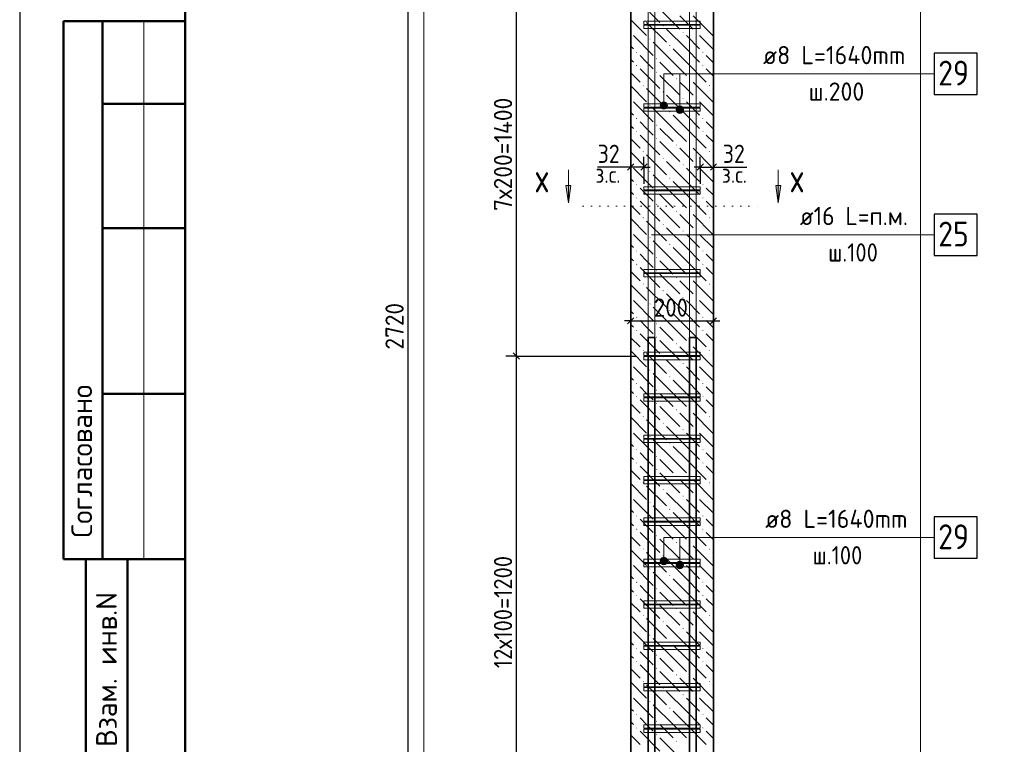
# Model space of a CAD drawing. Header units: millimetres. Extents: x 0 to 42000, y -65 to 29700.
# Tile 2 of 8: x 0 to 11889, y 6766 to 15517. Entities that reach past the tile are written whole.
import ezdxf

# ---------------------------------------------------------------- set-up
doc = ezdxf.new("R2010")
doc.units = ezdxf.units.MM
doc.linetypes.add('______9', pattern=[100, 0, -100])
for name, color, linetype, lineweight in [('S1 Продольная арматура', 7, 'Continuous', 35), ('Standard', 7, 'Continuous', 25), ('Выпуски арматуры Г-обр.', 52, 'Continuous', 25), ('ЖБ Пилон', 7, 'Continuous', 35), ('Позиционная метка линия выноска', 7, 'Continuous', 13), ('Узлы символ', 7, 'Continuous', 25)]:
    doc.layers.add(name, color=color, linetype=linetype, lineweight=lineweight)
doc.layers.add('Размерная выноска', color=7, linetype='Continuous')
doc.layers.add('Хомут', color=7, linetype='Continuous', lineweight=25, true_color=0x6e3c1e)
doc.styles.add('ISOCPEUR', font='txt')

msp = doc.modelspace()

# ---------------------------------------------------------------- hatches: boundary and pattern name
at = {"layer": 'ЖБ Пилон', "linetype": 'Continuous', "lineweight": 18, "transparency": 33554687}
for points in [[(7763, 15444), (7770, 15450), (7776, 15444), (7770, 15437)], [(8003, 15364), (8010, 15370), (8016, 15364), (8010, 15357)], [(8163, 15364), (8170, 15370), (8176, 15364), (8170, 15357)], [(7603, 15284), (7610, 15290), (7616, 15284), (7610, 15277)], [(7443, 15124), (7450, 15130), (7456, 15124), (7450, 15117)], [(7843, 15204), (7850, 15210), (7856, 15204), (7850, 15197)], [(8243, 15124), (8250, 15130), (8256, 15124), (8250, 15117)], [(7683, 15044), (7690, 15050), (7696, 15044), (7690, 15037)], [(7443, 14964), (7450, 14970), (7456, 14964), (7450, 14957)], [(7683, 14884), (7690, 14890), (7696, 14884), (7690, 14877)], [(8243, 14964), (8250, 14970), (8256, 14964), (8250, 14957)], [(7923, 14804), (7930, 14810), (7936, 14804), (7930, 14797)], [(8083, 14804), (8090, 14810), (8096, 14804), (8090, 14797)], [(7523, 14724), (7530, 14730), (7536, 14724), (7530, 14717)], [(7763, 14644), (7770, 14650), (7776, 14644), (7770, 14637)], [(8323, 14724), (8330, 14730), (8336, 14724), (8330, 14717)], [(8003, 14564), (8010, 14570), (8016, 14564), (8010, 14557)], [(8163, 14564), (8170, 14570), (8176, 14564), (8170, 14557)], [(7603, 14484), (7610, 14490), (7616, 14484), (7610, 14477)], [(7843, 14404), (7850, 14410), (7856, 14404), (7850, 14397)], [(7443, 14324), (7450, 14330), (7456, 14324), (7450, 14317)], [(8243, 14324), (8250, 14330), (8256, 14324), (8250, 14317)], [(7443, 14164), (7450, 14170), (7456, 14164), (7450, 14157)], [(7683, 14244), (7690, 14250), (7696, 14244), (7690, 14237)], [(8243, 14164), (8250, 14170), (8256, 14164), (8250, 14157)], [(7683, 14084), (7690, 14090), (7696, 14084), (7690, 14077)], [(7523, 13924), (7530, 13930), (7536, 13924), (7530, 13917)], [(7923, 14004), (7930, 14010), (7936, 14004), (7930, 13997)], [(8083, 14004), (8090, 14010), (8096, 14004), (8090, 13997)], [(8323, 13924), (8330, 13930), (8336, 13924), (8330, 13917)], [(7763, 13844), (7770, 13850), (7776, 13844), (7770, 13837)], [(7603, 13684), (7610, 13690), (7616, 13684), (7610, 13677)], [(8003, 13764), (8010, 13770), (8016, 13764), (8010, 13757)], [(8163, 13764), (8170, 13770), (8176, 13764), (8170, 13757)], [(7843, 13604), (7850, 13610), (7856, 13604), (7850, 13597)], [(7443, 13524), (7450, 13530), (7456, 13524), (7450, 13517)], [(7683, 13444), (7690, 13450), (7696, 13444), (7690, 13437)], [(8243, 13524), (8250, 13530), (8256, 13524), (8250, 13517)], [(7443, 13364), (7450, 13370), (7456, 13364), (7450, 13357)], [(8243, 13364), (8250, 13370), (8256, 13364), (8250, 13357)], [(7683, 13284), (7690, 13290), (7696, 13284), (7690, 13277)], [(7923, 13204), (7930, 13210), (7936, 13204), (7930, 13197)], [(8083, 13204), (8090, 13210), (8096, 13204), (8090, 13197)], [(7523, 13124), (7530, 13130), (7536, 13124), (7530, 13117)], [(8323, 13124), (8330, 13130), (8336, 13124), (8330, 13117)], [(7763, 13044), (7770, 13050), (7776, 13044), (7770, 13037)], [(8003, 12964), (8010, 12970), (8016, 12964), (8010, 12957)], [(8163, 12964), (8170, 12970), (8176, 12964), (8170, 12957)], [(7603, 12884), (7610, 12890), (7616, 12884), (7610, 12877)], [(7443, 12724), (7450, 12730), (7456, 12724), (7450, 12717)], [(7843, 12804), (7850, 12810), (7856, 12804), (7850, 12797)], [(8243, 12724), (8250, 12730), (8256, 12724), (8250, 12717)], [(7683, 12644), (7690, 12650), (7696, 12644), (7690, 12637)], [(7443, 12564), (7450, 12570), (7456, 12564), (7450, 12557)], [(7683, 12484), (7690, 12490), (7696, 12484), (7690, 12477)], [(8243, 12564), (8250, 12570), (8256, 12564), (8250, 12557)], [(7923, 12404), (7930, 12410), (7936, 12404), (7930, 12397)], [(8083, 12404), (8090, 12410), (8096, 12404), (8090, 12397)], [(7523, 12324), (7530, 12330), (7536, 12324), (7530, 12317)], [(7763, 12244), (7770, 12250), (7776, 12244), (7770, 12237)], [(8323, 12324), (8330, 12330), (8336, 12324), (8330, 12317)], [(8003, 12164), (8010, 12170), (8016, 12164), (8010, 12157)], [(8163, 12164), (8170, 12170), (8176, 12164), (8170, 12157)], [(7603, 12084), (7610, 12090), (7616, 12084), (7610, 12077)], [(7843, 12004), (7850, 12010), (7856, 12004), (7850, 11997)], [(7443, 11924), (7450, 11930), (7456, 11924), (7450, 11917)], [(8243, 11924), (8250, 11930), (8256, 11924), (8250, 11917)], [(7443, 11764), (7450, 11770), (7456, 11764), (7450, 11757)], [(7683, 11844), (7690, 11850), (7696, 11844), (7690, 11837)], [(8243, 11764), (8250, 11770), (8256, 11764), (8250, 11757)], [(7683, 11684), (7690, 11690), (7696, 11684), (7690, 11677)], [(7923, 11604), (7930, 11610), (7936, 11604), (7930, 11597)], [(8083, 11604), (8090, 11610), (8096, 11604), (8090, 11597)], [(7523, 11524), (7530, 11530), (7536, 11524), (7530, 11517)], [(7763, 11444), (7770, 11450), (7776, 11444), (7770, 11437)], [(8323, 11524), (8330, 11530), (8336, 11524), (8330, 11517)], [(8003, 11364), (8010, 11370), (8016, 11364), (8010, 11357)], [(8163, 11364), (8170, 11370), (8176, 11364), (8170, 11357)], [(7603, 11284), (7610, 11290), (7616, 11284), (7610, 11277)], [(7843, 11204), (7850, 11210), (7856, 11204), (7850, 11197)], [(7443, 11124), (7450, 11130), (7456, 11124), (7450, 11117)], [(8243, 11124), (8250, 11130), (8256, 11124), (8250, 11117)], [(7443, 10964), (7450, 10970), (7456, 10964), (7450, 10957)], [(7683, 11044), (7690, 11050), (7696, 11044), (7690, 11037)], [(8243, 10964), (8250, 10970), (8256, 10964), (8250, 10957)], [(7683, 10884), (7690, 10890), (7696, 10884), (7690, 10877)], [(7523, 10724), (7530, 10730), (7536, 10724), (7530, 10717)], [(7923, 10804), (7930, 10810), (7936, 10804), (7930, 10797)], [(8083, 10804), (8090, 10810), (8096, 10804), (8090, 10797)], [(8323, 10724), (8330, 10730), (8336, 10724), (8330, 10717)], [(7763, 10644), (7770, 10650), (7776, 10644), (7770, 10637)], [(7603, 10484), (7610, 10490), (7616, 10484), (7610, 10477)], [(8003, 10564), (8010, 10570), (8016, 10564), (8010, 10557)], [(8163, 10564), (8170, 10570), (8176, 10564), (8170, 10557)], [(7843, 10404), (7850, 10410), (7856, 10404), (7850, 10397)], [(7443, 10324), (7450, 10330), (7456, 10324), (7450, 10317)], [(7683, 10244), (7690, 10250), (7696, 10244), (7690, 10237)], [(8243, 10324), (8250, 10330), (8256, 10324), (8250, 10317)], [(7443, 10164), (7450, 10170), (7456, 10164), (7450, 10157)], [(8243, 10164), (8250, 10170), (8256, 10164), (8250, 10157)], [(7683, 10084), (7690, 10090), (7696, 10084), (7690, 10077)], [(7923, 10004), (7930, 10010), (7936, 10004), (7930, 9997)], [(8083, 10004), (8090, 10010), (8096, 10004), (8090, 9997)], [(7523, 9924), (7530, 9930), (7536, 9924), (7530, 9917)], [(8323, 9924), (8330, 9930), (8336, 9924), (8330, 9917)], [(7763, 9844), (7770, 9850), (7776, 9844), (7770, 9837)], [(8003, 9764), (8010, 9770), (8016, 9764), (8010, 9757)], [(8163, 9764), (8170, 9770), (8176, 9764), (8170, 9757)], [(7603, 9684), (7610, 9690), (7616, 9684), (7610, 9677)], [(7443, 9524), (7450, 9530), (7456, 9524), (7450, 9517)], [(7843, 9604), (7850, 9610), (7856, 9604), (7850, 9597)], [(8243, 9524), (8250, 9530), (8256, 9524), (8250, 9517)], [(7683, 9444), (7690, 9450), (7696, 9444), (7690, 9437)], [(7443, 9364), (7450, 9370), (7456, 9364), (7450, 9357)], [(7683, 9284), (7690, 9290), (7696, 9284), (7690, 9277)], [(8243, 9364), (8250, 9370), (8256, 9364), (8250, 9357)], [(7923, 9204), (7930, 9210), (7936, 9204), (7930, 9197)], [(8083, 9204), (8090, 9210), (8096, 9204), (8090, 9197)], [(7523, 9124), (7530, 9130), (7536, 9124), (7530, 9117)], [(7763, 9044), (7770, 9050), (7776, 9044), (7770, 9037)], [(8323, 9124), (8330, 9130), (8336, 9124), (8330, 9117)], [(8003, 8964), (8010, 8970), (8016, 8964), (8010, 8957)], [(8163, 8964), (8170, 8970), (8176, 8964), (8170, 8957)], [(7603, 8884), (7610, 8890), (7616, 8884), (7610, 8877)], [(7843, 8804), (7850, 8810), (7856, 8804), (7850, 8797)], [(7443, 8724), (7450, 8730), (7456, 8724), (7450, 8717)], [(8243, 8724), (8250, 8730), (8256, 8724), (8250, 8717)], [(7443, 8564), (7450, 8570), (7456, 8564), (7450, 8557)], [(7683, 8644), (7690, 8650), (7696, 8644), (7690, 8637)], [(8243, 8564), (8250, 8570), (8256, 8564), (8250, 8557)], [(7683, 8484), (7690, 8490), (7696, 8484), (7690, 8477)], [(7523, 8324), (7530, 8330), (7536, 8324), (7530, 8317)], [(7923, 8404), (7930, 8410), (7936, 8404), (7930, 8397)], [(8083, 8404), (8090, 8410), (8096, 8404), (8090, 8397)], [(8323, 8324), (8330, 8330), (8336, 8324), (8330, 8317)], [(7763, 8244), (7770, 8250), (7776, 8244), (7770, 8237)], [(7603, 8084), (7610, 8090), (7616, 8084), (7610, 8077)], [(8003, 8164), (8010, 8170), (8016, 8164), (8010, 8157)], [(8163, 8164), (8170, 8170), (8176, 8164), (8170, 8157)], [(7843, 8004), (7850, 8010), (7856, 8004), (7850, 7997)], [(7443, 7924), (7450, 7930), (7456, 7924), (7450, 7917)], [(7683, 7844), (7690, 7850), (7696, 7844), (7690, 7837)], [(8243, 7924), (8250, 7930), (8256, 7924), (8250, 7917)], [(7443, 7764), (7450, 7770), (7456, 7764), (7450, 7757)], [(8243, 7764), (8250, 7770), (8256, 7764), (8250, 7757)], [(7683, 7684), (7690, 7690), (7696, 7684), (7690, 7677)], [(7923, 7604), (7930, 7610), (7936, 7604), (7930, 7597)], [(8083, 7604), (8090, 7610), (8096, 7604), (8090, 7597)], [(7523, 7524), (7530, 7530), (7536, 7524), (7530, 7517)], [(8323, 7524), (8330, 7530), (8336, 7524), (8330, 7517)], [(7763, 7444), (7770, 7450), (7776, 7444), (7770, 7437)], [(7603, 7284), (7610, 7290), (7616, 7284), (7610, 7277)], [(8003, 7364), (8010, 7370), (8016, 7364), (8010, 7357)], [(8163, 7364), (8170, 7370), (8176, 7364), (8170, 7357)], [(7843, 7204), (7850, 7210), (7856, 7204), (7850, 7197)], [(7443, 7124), (7450, 7130), (7456, 7124), (7450, 7117)], [(7683, 7044), (7690, 7050), (7696, 7044), (7690, 7037)], [(8243, 7124), (8250, 7130), (8256, 7124), (8250, 7117)], [(7443, 6964), (7450, 6970), (7456, 6964), (7450, 6957)], [(8243, 6964), (8250, 6970), (8256, 6964), (8250, 6957)], [(7683, 6884), (7690, 6890), (7696, 6884), (7690, 6877)], [(7923, 6804), (7930, 6810), (7936, 6804), (7930, 6797)], [(8083, 6804), (8090, 6810), (8096, 6804), (8090, 6797)]]:
    msp.add_hatch(color=7, dxfattribs=at).paths.add_polyline_path(points, flags=16)
at = {"layer": 'Позиционная метка линия выноска', "linetype": 'Continuous', "lineweight": 13, "transparency": 33554687}
for points in [[(7800, 14519), (7755, 14519), (7739, 14503)], [(7800, 14519), (7739, 14503), (7817, 14503)], [(7755, 14519), (7800, 14519), (7778, 14525)], [(7817, 14503), (7739, 14503), (7733, 14480)], [(7817, 14503), (7733, 14480), (7823, 14480)], [(7823, 14480), (7733, 14480), (7739, 14458)], [(7823, 14480), (7739, 14458), (7817, 14458)], [(7817, 14458), (7739, 14458), (7755, 14441)], [(7817, 14458), (7755, 14441), (7800, 14441)], [(7800, 14441), (7755, 14441), (7778, 14435)], [(8009, 14453), (7932, 14453), (7926, 14430)], [(8009, 14453), (7926, 14430), (8016, 14430)], [(8016, 14430), (7926, 14430), (7932, 14408)], [(7993, 14469), (7948, 14469), (7932, 14453)], [(7993, 14469), (7932, 14453), (8009, 14453)], [(8016, 14430), (7932, 14408), (8009, 14408)], [(8009, 14408), (7932, 14408), (7948, 14391)], [(7948, 14469), (7993, 14469), (7971, 14475)], [(8009, 14408), (7948, 14391), (7993, 14391)], [(7993, 14391), (7948, 14391), (7971, 14385)], [(7817, 9003), (7739, 9003), (7733, 8980)], [(7817, 9003), (7733, 8980), (7823, 8980)], [(7823, 8980), (7733, 8980), (7739, 8958)], [(7800, 9019), (7755, 9019), (7739, 9003)], [(7800, 9019), (7739, 9003), (7817, 9003)], [(7823, 8980), (7739, 8958), (7817, 8958)], [(7817, 8958), (7739, 8958), (7755, 8941)], [(7755, 9019), (7800, 9019), (7778, 9025)], [(7817, 8958), (7755, 8941), (7800, 8941)], [(7800, 8941), (7755, 8941), (7778, 8935)], [(8009, 8953), (7932, 8953), (7926, 8930)], [(8009, 8953), (7926, 8930), (8016, 8930)], [(8016, 8930), (7926, 8930), (7932, 8908)], [(7993, 8969), (7948, 8969), (7932, 8953)], [(7993, 8969), (7932, 8953), (8009, 8953)], [(8016, 8930), (7932, 8908), (8009, 8908)], [(7948, 8969), (7993, 8969), (7971, 8975)], [(8009, 8908), (7932, 8908), (7948, 8891)], [(8009, 8908), (7948, 8891), (7993, 8891)], [(7993, 8891), (7948, 8891), (7971, 8885)]]:
    msp.add_hatch(color=7, dxfattribs=at).paths.add_polyline_path(points)
at = {"layer": 'Узлы символ', "linetype": 'Continuous', "lineweight": 13, "transparency": 33554687}
for points in [[(6655, 13513), (6625, 13303), (6595, 13513)], [(9190, 13513), (9160, 13303), (9130, 13513)]]:
    msp.add_hatch(color=7, dxfattribs=at).paths.add_polyline_path(points, flags=16)

# ---------------------------------------------------------------- linework, layer by layer
at = {"layer": 'S1 Продольная арматура', "color": 7, "linetype": 'Continuous', "lineweight": 18, "transparency": 33554687}
for points in [[(7588, 5030), (7588, 26380), (7668, 26380), (7668, 5030), (7588, 5030)], [(7588, 5030), (7588, 26380), (7668, 26380), (7668, 5030), (7588, 5030)], [(7588, 5030), (7588, 26380), (7668, 26380), (7668, 5030), (7588, 5030)], [(7588, 5030), (7588, 26380), (7668, 26380), (7668, 5030), (7588, 5030)], [(7588, 5030), (7588, 26380), (7668, 26380), (7668, 5030), (7588, 5030)], [(7588, 5030), (7588, 26380), (7668, 26380), (7668, 5030), (7588, 5030)], [(7588, 5030), (7588, 26380), (7668, 26380), (7668, 5030), (7588, 5030)], [(7588, 5030), (7588, 26380), (7668, 26380), (7668, 5030), (7588, 5030)], [(8088, 5030), (8088, 26380), (8168, 26380), (8168, 5030), (8088, 5030)], [(8088, 5030), (8088, 26380), (8168, 26380), (8168, 5030), (8088, 5030)], [(8088, 5030), (8088, 26380), (8168, 26380), (8168, 5030), (8088, 5030)], [(8088, 5030), (8088, 26380), (8168, 26380), (8168, 5030), (8088, 5030)], [(8088, 5030), (8088, 26380), (8168, 26380), (8168, 5030), (8088, 5030)], [(8088, 5030), (8088, 26380), (8168, 26380), (8168, 5030), (8088, 5030)], [(8088, 5030), (8088, 26380), (8168, 26380), (8168, 5030), (8088, 5030)], [(8088, 5030), (8088, 26380), (8168, 26380), (8168, 5030), (8088, 5030)]]:
    msp.add_lwpolyline(points, dxfattribs=at)
at = {"layer": 'S1 Продольная арматура', "color": 7, "linetype": 'Continuous', "lineweight": 25, "transparency": 33554687}
msp.add_lwpolyline([(11041, 12668), (11561, 12668), (11561, 13168), (11041, 13168), (11041, 12668)], dxfattribs=at)
at = {"layer": 'Standard', "color": 7, "linetype": 'Continuous', "lineweight": 25, "transparency": 33554687}
for p, q in [((2000, 29200), (2000, 1058)), ((7415, 13774), (7340, 13699)), ((7575, 13774), (7500, 13699)), ((8180, 13699), (8255, 13774)), ((8340, 13699), (8415, 13774)), ((7340, 11843), (7415, 11918)), ((8340, 11843), (8415, 11918)), ((5959, 11493), (6034, 11418))]:
    msp.add_line(p, q, dxfattribs=at)
at = {"layer": 'Standard', "color": 7, "linetype": 'Continuous', "lineweight": -3, "transparency": 33554687}
for p, q in [((4686, 18630), (4686, 5030)), ((5996, 16455), (5996, 11455)), ((7378, 13737), (7378, 13862)), ((7538, 13737), (7538, 13862)), ((8218, 13737), (8218, 13862)), ((8378, 13737), (8378, 13862)), ((7378, 13737), (7303, 13737)), ((7378, 13737), (7378, 13612)), ((7378, 13737), (7378, 13737)), ((7538, 13737), (7378, 13737)), ((7538, 13737), (7538, 13612)), ((7538, 13737), (7538, 13535)), ((7538, 13737), (7613, 13737)), ((8218, 13737), (8143, 13737)), ((8218, 13737), (8218, 13612)), ((8218, 13737), (8218, 13535)), ((8218, 13737), (8378, 13737)), ((8378, 13737), (8378, 13612)), ((8378, 13737), (8378, 13737)), ((8378, 13737), (8453, 13737)), ((7378, 11880), (7378, 12005)), ((8378, 11880), (8378, 12005)), ((7378, 11880), (7303, 11880)), ((7378, 11880), (7378, 11755)), ((7378, 11880), (7378, 11880)), ((7378, 11880), (8378, 11880)), ((8378, 11880), (8378, 11755)), ((8378, 11880), (8378, 11880)), ((8378, 11880), (8453, 11880)), ((5996, 11455), (5871, 11455)), ((5996, 11455), (6121, 11455)), ((5996, 11455), (7438, 11455)), ((5996, 11455), (5996, 5455))]:
    msp.add_line(p, q, dxfattribs=at)
at = {"layer": 'Standard', "color": 7, "linetype": 'Continuous', "lineweight": 50, "transparency": 33554687}
for p, q in [((6, 15500), (0, 15500)), ((2000, 15500), (527, 15500)), ((527, 15500), (527, 9000)), ((527, 15500), (527, 9000)), ((1000, 15500), (1000, 9000)), ((2000, 14500), (1000, 14500)), ((2000, 13000), (1000, 13000)), ((2000, 11000), (1000, 11000)), ((0, 9000), (6, 9000)), ((527, 9000), (2000, 9000)), ((800, 500), (800, 9000)), ((800, 500), (800, 9000)), ((1300, 500), (1300, 9000))]:
    msp.add_line(p, q, dxfattribs=at)
at = {"layer": 'Standard', "color": 7, "linetype": 'Continuous', "lineweight": 13, "transparency": 33554687}
msp.add_line((1500, 15500), (1500, 9000), dxfattribs=at)
at = {"layer": 'Standard', "color": 7, "linetype": 'Continuous', "lineweight": 25, "transparency": 33554687}
msp.add_lwpolyline([(0, 0), (42000, 0), (42000, 29700), (0, 29700), (0, 0)], close=True, dxfattribs=at)
at = {"layer": 'Standard', "color": 7, "linetype": 'Continuous', "lineweight": 50, "transparency": 33554687}
msp.add_lwpolyline([(2000, 29200), (41500, 29200), (41500, 500), (2000, 500), (2000, 29200)], close=True, dxfattribs=at)
at = {"layer": 'Standard', "color": 7, "linetype": 'Continuous', "lineweight": 13, "transparency": 33554687}
msp.add_lwpolyline([(23000, 29200), (2000, 29200), (2000, 500), (23000, 500), (23000, 29200)], dxfattribs=at)
at = {"layer": 'Standard', "color": 254, "linetype": 'Continuous', "lineweight": 13, "true_color": 0xc4c4ff, "transparency": 33554687}
msp.add_lwpolyline([(4878, 2089), (10878, 2089), (10878, 27230), (4878, 27230), (4878, 2089)], dxfattribs=at)
at = {"layer": 'Выпуски арматуры Г-обр.', "color": 7, "linetype": 'Continuous', "lineweight": 35, "transparency": 33554687}
for points in [[(7668, 11680), (7668, 3675), (7661, 3624), (7644, 3572), (7617, 3524), (7584, 3484), (7544, 3451), (7496, 3424), (7444, 3407), (7393, 3400), (5788, 3400), (5788, 3480), (7388, 3480), (7425, 3485), (7464, 3498), (7498, 3517), (7527, 3541), (7551, 3570), (7570, 3604), (7583, 3642), (7588, 3680), (7588, 11680), (7668, 11680)], [(7668, 11680), (7668, 3675), (7661, 3624), (7644, 3572), (7617, 3524), (7584, 3484), (7544, 3451), (7496, 3424), (7444, 3407), (7393, 3400), (5788, 3400), (5788, 3480), (7388, 3480), (7425, 3485), (7464, 3498), (7498, 3517), (7527, 3541), (7551, 3570), (7570, 3604), (7583, 3642), (7588, 3680), (7588, 11680), (7668, 11680)], [(7668, 11680), (7668, 3675), (7661, 3624), (7644, 3572), (7617, 3524), (7584, 3484), (7544, 3451), (7496, 3424), (7444, 3407), (7393, 3400), (5788, 3400), (5788, 3480), (7388, 3480), (7425, 3485), (7464, 3498), (7498, 3517), (7527, 3541), (7551, 3570), (7570, 3604), (7583, 3642), (7588, 3680), (7588, 11680), (7668, 11680)], [(7668, 11680), (7668, 3675), (7661, 3624), (7644, 3572), (7617, 3524), (7584, 3484), (7544, 3451), (7496, 3424), (7444, 3407), (7393, 3400), (5788, 3400), (5788, 3480), (7388, 3480), (7425, 3485), (7464, 3498), (7498, 3517), (7527, 3541), (7551, 3570), (7570, 3604), (7583, 3642), (7588, 3680), (7588, 11680), (7668, 11680)], [(7668, 11680), (7668, 3675), (7661, 3624), (7644, 3572), (7617, 3524), (7584, 3484), (7544, 3451), (7496, 3424), (7444, 3407), (7393, 3400), (5788, 3400), (5788, 3480), (7388, 3480), (7425, 3485), (7464, 3498), (7498, 3517), (7527, 3541), (7551, 3570), (7570, 3604), (7583, 3642), (7588, 3680), (7588, 11680), (7668, 11680)], [(7668, 11680), (7668, 3675), (7661, 3624), (7644, 3572), (7617, 3524), (7584, 3484), (7544, 3451), (7496, 3424), (7444, 3407), (7393, 3400), (5788, 3400), (5788, 3480), (7388, 3480), (7425, 3485), (7464, 3498), (7498, 3517), (7527, 3541), (7551, 3570), (7570, 3604), (7583, 3642), (7588, 3680), (7588, 11680), (7668, 11680)], [(7668, 11680), (7668, 3675), (7661, 3624), (7644, 3572), (7617, 3524), (7584, 3484), (7544, 3451), (7496, 3424), (7444, 3407), (7393, 3400), (5788, 3400), (5788, 3480), (7388, 3480), (7425, 3485), (7464, 3498), (7498, 3517), (7527, 3541), (7551, 3570), (7570, 3604), (7583, 3642), (7588, 3680), (7588, 11680), (7668, 11680)], [(7668, 11680), (7668, 3675), (7661, 3624), (7644, 3572), (7617, 3524), (7584, 3484), (7544, 3451), (7496, 3424), (7444, 3407), (7393, 3400), (5788, 3400), (5788, 3480), (7388, 3480), (7425, 3485), (7464, 3498), (7498, 3517), (7527, 3541), (7551, 3570), (7570, 3604), (7583, 3642), (7588, 3680), (7588, 11680), (7668, 11680)], [(8168, 11680), (8168, 3680), (8173, 3642), (8186, 3604), (8205, 3570), (8229, 3541), (8257, 3517), (8292, 3498), (8330, 3485), (8368, 3480), (9968, 3480), (9968, 3400), (8362, 3400), (8312, 3407), (8260, 3424), (8212, 3451), (8172, 3484), (8139, 3524), (8112, 3572), (8095, 3624), (8088, 3675), (8088, 11680), (8168, 11680)], [(8168, 11680), (8168, 3680), (8173, 3642), (8186, 3604), (8205, 3570), (8229, 3541), (8257, 3517), (8292, 3498), (8330, 3485), (8368, 3480), (9968, 3480), (9968, 3400), (8362, 3400), (8312, 3407), (8260, 3424), (8212, 3451), (8172, 3484), (8139, 3524), (8112, 3572), (8095, 3624), (8088, 3675), (8088, 11680), (8168, 11680)], [(8168, 11680), (8168, 3680), (8173, 3642), (8186, 3604), (8205, 3570), (8229, 3541), (8257, 3517), (8292, 3498), (8330, 3485), (8368, 3480), (9968, 3480), (9968, 3400), (8362, 3400), (8312, 3407), (8260, 3424), (8212, 3451), (8172, 3484), (8139, 3524), (8112, 3572), (8095, 3624), (8088, 3675), (8088, 11680), (8168, 11680)], [(8168, 11680), (8168, 3680), (8173, 3642), (8186, 3604), (8205, 3570), (8229, 3541), (8257, 3517), (8292, 3498), (8330, 3485), (8368, 3480), (9968, 3480), (9968, 3400), (8362, 3400), (8312, 3407), (8260, 3424), (8212, 3451), (8172, 3484), (8139, 3524), (8112, 3572), (8095, 3624), (8088, 3675), (8088, 11680), (8168, 11680)], [(8168, 11680), (8168, 3680), (8173, 3642), (8186, 3604), (8205, 3570), (8229, 3541), (8257, 3517), (8292, 3498), (8330, 3485), (8368, 3480), (9968, 3480), (9968, 3400), (8362, 3400), (8312, 3407), (8260, 3424), (8212, 3451), (8172, 3484), (8139, 3524), (8112, 3572), (8095, 3624), (8088, 3675), (8088, 11680), (8168, 11680)], [(8168, 11680), (8168, 3680), (8173, 3642), (8186, 3604), (8205, 3570), (8229, 3541), (8257, 3517), (8292, 3498), (8330, 3485), (8368, 3480), (9968, 3480), (9968, 3400), (8362, 3400), (8312, 3407), (8260, 3424), (8212, 3451), (8172, 3484), (8139, 3524), (8112, 3572), (8095, 3624), (8088, 3675), (8088, 11680), (8168, 11680)], [(8168, 11680), (8168, 3680), (8173, 3642), (8186, 3604), (8205, 3570), (8229, 3541), (8257, 3517), (8292, 3498), (8330, 3485), (8368, 3480), (9968, 3480), (9968, 3400), (8362, 3400), (8312, 3407), (8260, 3424), (8212, 3451), (8172, 3484), (8139, 3524), (8112, 3572), (8095, 3624), (8088, 3675), (8088, 11680), (8168, 11680)], [(8168, 11680), (8168, 3680), (8173, 3642), (8186, 3604), (8205, 3570), (8229, 3541), (8257, 3517), (8292, 3498), (8330, 3485), (8368, 3480), (9968, 3480), (9968, 3400), (8362, 3400), (8312, 3407), (8260, 3424), (8212, 3451), (8172, 3484), (8139, 3524), (8112, 3572), (8095, 3624), (8088, 3675), (8088, 11680), (8168, 11680)]]:
    msp.add_lwpolyline(points, dxfattribs=at)
at = {"layer": 'ЖБ Пилон', "color": 7, "linetype": 'Continuous', "lineweight": 35, "transparency": 33554687}
for p, q in [((7378, 18630), (7378, 5030)), ((8378, 5030), (8378, 18630))]:
    msp.add_line(p, q, dxfattribs=at)
at = {"layer": 'ЖБ Пилон', "color": 9, "linetype": 'Continuous', "lineweight": 18, "true_color": 0xc7c7c7, "transparency": 33554687}
for p, q in [((7490, 15724), (7730, 15484)), ((7730, 15644), (7970, 15404)), ((7378, 15516), (7570, 15324)), ((7570, 15484), (7810, 15244)), ((8050, 15484), (7970, 15564)), ((8130, 15404), (8050, 15484)), ((8130, 15564), (8370, 15324)), ((8370, 15484), (8378, 15476)), ((8050, 15164), (7810, 15404)), ((7410, 15324), (7650, 15084)), ((7890, 15004), (7650, 15244)), ((8050, 15324), (8210, 15164)), ((8210, 15324), (8378, 15156)), ((7378, 15196), (7410, 15164)), ((7890, 15164), (8050, 15004)), ((8050, 15164), (8210, 15004)), ((7378, 15036), (7410, 15004)), ((7570, 15004), (7490, 15084)), ((7650, 14924), (7570, 15004)), ((7730, 15004), (7890, 14844)), ((7890, 15004), (8050, 14844)), ((8050, 15004), (8290, 14764)), ((8370, 15004), (8290, 15084)), ((8378, 14996), (8370, 15004)), ((7378, 14876), (7490, 14764)), ((7490, 14924), (7730, 14684)), ((8290, 14924), (8378, 14836)), ((7730, 14844), (7970, 14604)), ((8050, 14684), (7970, 14764)), ((8130, 14764), (8370, 14524)), ((7378, 14716), (7570, 14524)), ((7570, 14684), (7810, 14444)), ((8130, 14604), (8050, 14684)), ((8370, 14684), (8378, 14676)), ((7410, 14524), (7650, 14284)), ((8050, 14364), (7810, 14604)), ((8050, 14524), (8210, 14364)), ((8210, 14524), (8378, 14356)), ((7378, 14396), (7410, 14364)), ((7890, 14204), (7650, 14444)), ((7570, 14204), (7490, 14284)), ((7890, 14364), (8050, 14204)), ((8050, 14364), (8210, 14204)), ((8370, 14204), (8290, 14284)), ((7378, 14236), (7410, 14204)), ((7650, 14124), (7570, 14204)), ((7730, 14204), (7890, 14044)), ((7890, 14204), (8050, 14044)), ((8050, 14204), (8290, 13964)), ((8378, 14196), (8370, 14204)), ((7378, 14076), (7490, 13964)), ((7490, 14124), (7730, 13884)), ((7730, 14044), (7970, 13804)), ((8290, 14124), (8378, 14036)), ((7378, 13916), (7570, 13724)), ((8050, 13884), (7970, 13964)), ((8130, 13964), (8370, 13724)), ((7570, 13884), (7810, 13644)), ((8050, 13564), (7810, 13804)), ((8130, 13804), (8050, 13884)), ((8370, 13884), (8378, 13876)), ((7410, 13724), (7650, 13484)), ((8050, 13724), (8210, 13564)), ((8210, 13724), (8378, 13556)), ((7378, 13596), (7410, 13564)), ((7890, 13404), (7650, 13644)), ((7890, 13564), (8050, 13404)), ((8050, 13564), (8210, 13404)), ((7378, 13436), (7410, 13404)), ((7570, 13404), (7490, 13484)), ((8370, 13404), (8290, 13484)), ((7490, 13324), (7730, 13084)), ((7650, 13324), (7570, 13404)), ((7730, 13404), (7890, 13244)), ((7890, 13404), (8050, 13244)), ((8050, 13404), (8290, 13164)), ((8290, 13324), (8378, 13236)), ((8378, 13396), (8370, 13404)), ((7378, 13276), (7490, 13164)), ((7730, 13244), (7970, 13004)), ((7378, 13116), (7570, 12924)), ((7570, 13084), (7810, 12844)), ((8050, 13084), (7970, 13164)), ((8130, 13004), (8050, 13084)), ((8130, 13164), (8370, 12924)), ((8370, 13084), (8378, 13076)), ((8050, 12764), (7810, 13004)), ((7410, 12924), (7650, 12684)), ((7890, 12604), (7650, 12844)), ((8050, 12924), (8210, 12764)), ((8210, 12924), (8378, 12756)), ((7378, 12796), (7410, 12764)), ((7890, 12764), (8050, 12604)), ((8050, 12764), (8210, 12604)), ((7378, 12636), (7410, 12604)), ((7570, 12604), (7490, 12684)), ((7650, 12524), (7570, 12604)), ((7730, 12604), (7890, 12444)), ((7890, 12604), (8050, 12444)), ((8050, 12604), (8290, 12364)), ((8370, 12604), (8290, 12684)), ((8378, 12596), (8370, 12604)), ((7490, 12524), (7730, 12284)), ((8290, 12524), (8378, 12436)), ((7378, 12476), (7490, 12364)), ((7730, 12444), (7970, 12204)), ((7378, 12316), (7570, 12124)), ((7570, 12284), (7810, 12044)), ((8050, 12284), (7970, 12364)), ((8130, 12204), (8050, 12284)), ((8130, 12364), (8370, 12124)), ((8370, 12284), (8378, 12276)), ((8050, 11964), (7810, 12204)), ((7410, 12124), (7650, 11884)), ((7890, 11804), (7650, 12044)), ((8050, 12124), (8210, 11964)), ((8210, 12124), (8378, 11956)), ((7378, 11996), (7410, 11964)), ((7890, 11964), (8050, 11804)), ((8050, 11964), (8210, 11804)), ((7378, 11836), (7410, 11804)), ((7570, 11804), (7490, 11884)), ((7650, 11724), (7570, 11804)), ((7730, 11804), (7890, 11644)), ((7890, 11804), (8050, 11644)), ((8050, 11804), (8290, 11564)), ((8370, 11804), (8290, 11884)), ((8378, 11796), (8370, 11804)), ((7378, 11676), (7490, 11564)), ((7490, 11724), (7730, 11484)), ((8290, 11724), (8378, 11636)), ((7730, 11644), (7970, 11404)), ((8050, 11484), (7970, 11564)), ((8130, 11564), (8370, 11324)), ((7378, 11516), (7570, 11324)), ((7570, 11484), (7810, 11244)), ((8130, 11404), (8050, 11484)), ((8370, 11484), (8378, 11476)), ((7410, 11324), (7650, 11084)), ((8050, 11164), (7810, 11404)), ((8050, 11324), (8210, 11164)), ((8210, 11324), (8378, 11156)), ((7378, 11196), (7410, 11164)), ((7890, 11004), (7650, 11244)), ((7570, 11004), (7490, 11084)), ((7890, 11164), (8050, 11004)), ((8050, 11164), (8210, 11004)), ((8370, 11004), (8290, 11084)), ((7378, 11036), (7410, 11004)), ((7650, 10924), (7570, 11004)), ((7730, 11004), (7890, 10844)), ((7890, 11004), (8050, 10844)), ((8050, 11004), (8290, 10764)), ((8378, 10996), (8370, 11004)), ((7378, 10876), (7490, 10764)), ((7490, 10924), (7730, 10684)), ((7730, 10844), (7970, 10604)), ((8290, 10924), (8378, 10836)), ((7378, 10716), (7570, 10524)), ((8050, 10684), (7970, 10764)), ((8130, 10764), (8370, 10524)), ((7570, 10684), (7810, 10444)), ((8050, 10364), (7810, 10604)), ((8130, 10604), (8050, 10684)), ((8370, 10684), (8378, 10676)), ((7410, 10524), (7650, 10284)), ((8050, 10524), (8210, 10364)), ((8210, 10524), (8378, 10356)), ((7378, 10396), (7410, 10364)), ((7890, 10204), (7650, 10444)), ((7890, 10364), (8050, 10204)), ((8050, 10364), (8210, 10204)), ((7378, 10236), (7410, 10204)), ((7570, 10204), (7490, 10284)), ((8370, 10204), (8290, 10284)), ((7490, 10124), (7730, 9884)), ((7650, 10124), (7570, 10204)), ((7730, 10204), (7890, 10044)), ((7890, 10204), (8050, 10044)), ((8050, 10204), (8290, 9964)), ((8290, 10124), (8378, 10036)), ((8378, 10196), (8370, 10204)), ((7378, 10076), (7490, 9964)), ((7730, 10044), (7970, 9804)), ((7378, 9916), (7570, 9724)), ((7570, 9884), (7810, 9644)), ((8050, 9884), (7970, 9964)), ((8130, 9804), (8050, 9884)), ((8130, 9964), (8370, 9724)), ((8370, 9884), (8378, 9876)), ((8050, 9564), (7810, 9804)), ((7410, 9724), (7650, 9484)), ((7890, 9404), (7650, 9644)), ((8050, 9724), (8210, 9564)), ((8210, 9724), (8378, 9556)), ((7378, 9596), (7410, 9564)), ((7890, 9564), (8050, 9404)), ((8050, 9564), (8210, 9404)), ((7378, 9436), (7410, 9404)), ((7570, 9404), (7490, 9484)), ((7650, 9324), (7570, 9404)), ((7730, 9404), (7890, 9244)), ((7890, 9404), (8050, 9244)), ((8050, 9404), (8290, 9164)), ((8370, 9404), (8290, 9484)), ((8378, 9396), (8370, 9404)), ((7378, 9276), (7490, 9164)), ((7490, 9324), (7730, 9084)), ((8290, 9324), (8378, 9236)), ((7730, 9244), (7970, 9004)), ((8050, 9084), (7970, 9164)), ((8130, 9164), (8370, 8924)), ((7378, 9116), (7570, 8924)), ((7570, 9084), (7810, 8844)), ((8130, 9004), (8050, 9084)), ((8370, 9084), (8378, 9076)), ((7410, 8924), (7650, 8684)), ((8050, 8764), (7810, 9004)), ((8050, 8924), (8210, 8764)), ((8210, 8924), (8378, 8756)), ((7890, 8604), (7650, 8844)), ((7378, 8796), (7410, 8764)), ((7570, 8604), (7490, 8684)), ((7890, 8764), (8050, 8604)), ((8050, 8764), (8210, 8604)), ((8370, 8604), (8290, 8684)), ((7378, 8636), (7410, 8604)), ((7650, 8524), (7570, 8604)), ((7730, 8604), (7890, 8444)), ((7890, 8604), (8050, 8444)), ((8050, 8604), (8290, 8364)), ((8378, 8596), (8370, 8604)), ((7378, 8476), (7490, 8364)), ((7490, 8524), (7730, 8284)), ((7730, 8444), (7970, 8204)), ((8290, 8524), (8378, 8436)), ((8050, 8284), (7970, 8364)), ((8130, 8364), (8370, 8124)), ((7378, 8316), (7570, 8124)), ((7570, 8284), (7810, 8044)), ((8050, 7964), (7810, 8204)), ((8130, 8204), (8050, 8284)), ((8370, 8284), (8378, 8276)), ((7410, 8124), (7650, 7884)), ((8050, 8124), (8210, 7964)), ((8210, 8124), (8378, 7956)), ((7378, 7996), (7410, 7964)), ((7890, 7804), (7650, 8044)), ((7570, 7804), (7490, 7884)), ((7890, 7964), (8050, 7804)), ((8050, 7964), (8210, 7804)), ((8370, 7804), (8290, 7884)), ((7378, 7836), (7410, 7804)), ((7650, 7724), (7570, 7804)), ((7730, 7804), (7890, 7644)), ((7890, 7804), (8050, 7644)), ((8050, 7804), (8290, 7564)), ((8378, 7796), (8370, 7804)), ((7378, 7676), (7490, 7564)), ((7490, 7724), (7730, 7484)), ((7730, 7644), (7970, 7404)), ((8290, 7724), (8378, 7636)), ((7378, 7516), (7570, 7324)), ((8050, 7484), (7970, 7564)), ((8130, 7564), (8370, 7324)), ((7570, 7484), (7810, 7244)), ((8050, 7164), (7810, 7404)), ((8130, 7404), (8050, 7484)), ((8370, 7484), (8378, 7476)), ((7410, 7324), (7650, 7084)), ((8050, 7324), (8210, 7164)), ((8210, 7324), (8378, 7156)), ((7378, 7196), (7410, 7164)), ((7890, 7004), (7650, 7244)), ((7890, 7164), (8050, 7004)), ((8050, 7164), (8210, 7004)), ((7378, 7036), (7410, 7004)), ((7570, 7004), (7490, 7084)), ((8370, 7004), (8290, 7084)), ((7490, 6924), (7730, 6684)), ((7650, 6924), (7570, 7004)), ((7730, 7004), (7890, 6844)), ((7890, 7004), (8050, 6844)), ((8050, 7004), (8290, 6764)), ((8290, 6924), (8378, 6836)), ((8378, 6996), (8370, 7004)), ((7378, 6876), (7490, 6764)), ((7730, 6844), (7970, 6604))]:
    msp.add_line(p, q, dxfattribs=at)
at = {"layer": 'Позиционная метка линия выноска', "color": 7, "linetype": 'Continuous', "lineweight": 13, "transparency": 33554687}
for p, q in [((7971, 14862), (7971, 14430)), ((7778, 14525), (7778, 14525)), ((7733, 14480), (7733, 14480)), ((7778, 14435), (7778, 14435)), ((7823, 14480), (7823, 14480)), ((7926, 14430), (7926, 14430)), ((7971, 14475), (7971, 14475)), ((8016, 14430), (8016, 14430)), ((7971, 14385), (7971, 14385)), ((7628, 12918), (11041, 12918)), ((7971, 9262), (7971, 8930)), ((7733, 8980), (7733, 8980)), ((7778, 9025), (7778, 9025)), ((7778, 8935), (7778, 8935)), ((7823, 8980), (7823, 8980)), ((7926, 8930), (7926, 8930)), ((7971, 8975), (7971, 8975)), ((8016, 8930), (8016, 8930)), ((7971, 8885), (7971, 8885))]:
    msp.add_line(p, q, dxfattribs=at)
for points in [[(11041, 14862), (7778, 14862), (7778, 14480)], [(11041, 9262), (7778, 9262), (7778, 8980)]]:
    msp.add_lwpolyline(points, dxfattribs=at)
for centre in [(7778, 14480), (7971, 14430), (7778, 8980), (7971, 8930)]:
    msp.add_circle(centre, 45, dxfattribs=at)
at = {"layer": 'Размерная выноска', "color": 7, "linetype": 'Continuous', "lineweight": -3, "transparency": 33554687}
for p, q in [((7378, 13737), (6978, 13737)), ((8378, 13737), (8778, 13737))]:
    msp.add_line(p, q, dxfattribs=at)
at = {"layer": 'Узлы символ', "color": 7, "linetype": 'Continuous', "lineweight": 13, "transparency": 33554687}
for p, q in [((6625, 13303), (6625, 13703)), ((9160, 13303), (9160, 13703)), ((6625, 13303), (6595, 13513)), ((6595, 13513), (6655, 13513)), ((6625, 13513), (6625, 13528)), ((6655, 13513), (6625, 13303)), ((9160, 13303), (9130, 13513)), ((9130, 13513), (9190, 13513)), ((9160, 13513), (9160, 13528)), ((9190, 13513), (9160, 13303)), ((6625, 13303), (6625, 13303)), ((6625, 13303), (6625, 13303)), ((6625, 13303), (6625, 13303)), ((9160, 13303), (9160, 13303)), ((9160, 13303), (9160, 13303)), ((9160, 13303), (9160, 13303))]:
    msp.add_line(p, q, dxfattribs=at)
at = {"layer": 'Узлы символ', "color": 7, "linetype": '______9', "lineweight": 13, "transparency": 33554687}
msp.add_line((6804, 13264), (8954, 13264), dxfattribs=at)
at = {"layer": 'Хомут', "color": 36, "linetype": 'Continuous', "lineweight": 13, "true_color": 0x6e3c1e, "transparency": 33554687}
for points in [[(7538, 15500), (8218, 15500), (8218, 15460), (7538, 15460), (7538, 15500)], [(7538, 15500), (8218, 15500), (8218, 15460), (7538, 15460), (7538, 15500)], [(7538, 15450), (8218, 15450), (8218, 15410), (7538, 15410), (7538, 15450)], [(7538, 15450), (8218, 15450), (8218, 15410), (7538, 15410), (7538, 15450)], [(7538, 14500), (8218, 14500), (8218, 14460), (7538, 14460), (7538, 14500)], [(7538, 14500), (8218, 14500), (8218, 14460), (7538, 14460), (7538, 14500)], [(7538, 14450), (8218, 14450), (8218, 14410), (7538, 14410), (7538, 14450)], [(7538, 14450), (8218, 14450), (8218, 14410), (7538, 14410), (7538, 14450)], [(7538, 13500), (8218, 13500), (8218, 13460), (7538, 13460), (7538, 13500)], [(7538, 13500), (8218, 13500), (8218, 13460), (7538, 13460), (7538, 13500)], [(7538, 13450), (8218, 13450), (8218, 13410), (7538, 13410), (7538, 13450)], [(7538, 13450), (8218, 13450), (8218, 13410), (7538, 13410), (7538, 13450)], [(7538, 12500), (8218, 12500), (8218, 12460), (7538, 12460), (7538, 12500)], [(7538, 12500), (8218, 12500), (8218, 12460), (7538, 12460), (7538, 12500)], [(7538, 12450), (8218, 12450), (8218, 12410), (7538, 12410), (7538, 12450)], [(7538, 12450), (8218, 12450), (8218, 12410), (7538, 12410), (7538, 12450)], [(7538, 11500), (8218, 11500), (8218, 11460), (7538, 11460), (7538, 11500)], [(7538, 11500), (8218, 11500), (8218, 11460), (7538, 11460), (7538, 11500)], [(7538, 11450), (8218, 11450), (8218, 11410), (7538, 11410), (7538, 11450)], [(7538, 11450), (8218, 11450), (8218, 11410), (7538, 11410), (7538, 11450)], [(7538, 11000), (8218, 11000), (8218, 10960), (7538, 10960), (7538, 11000)], [(7538, 11000), (8218, 11000), (8218, 10960), (7538, 10960), (7538, 11000)], [(7538, 10950), (8218, 10950), (8218, 10910), (7538, 10910), (7538, 10950)], [(7538, 10950), (8218, 10950), (8218, 10910), (7538, 10910), (7538, 10950)], [(7538, 10500), (8218, 10500), (8218, 10460), (7538, 10460), (7538, 10500)], [(7538, 10500), (8218, 10500), (8218, 10460), (7538, 10460), (7538, 10500)], [(7538, 10450), (8218, 10450), (8218, 10410), (7538, 10410), (7538, 10450)], [(7538, 10450), (8218, 10450), (8218, 10410), (7538, 10410), (7538, 10450)], [(7538, 10000), (8218, 10000), (8218, 9960), (7538, 9960), (7538, 10000)], [(7538, 10000), (8218, 10000), (8218, 9960), (7538, 9960), (7538, 10000)], [(7538, 9950), (8218, 9950), (8218, 9910), (7538, 9910), (7538, 9950)], [(7538, 9950), (8218, 9950), (8218, 9910), (7538, 9910), (7538, 9950)], [(7538, 9500), (8218, 9500), (8218, 9460), (7538, 9460), (7538, 9500)], [(7538, 9500), (8218, 9500), (8218, 9460), (7538, 9460), (7538, 9500)], [(7538, 9450), (8218, 9450), (8218, 9410), (7538, 9410), (7538, 9450)], [(7538, 9450), (8218, 9450), (8218, 9410), (7538, 9410), (7538, 9450)], [(7538, 9000), (8218, 9000), (8218, 8960), (7538, 8960), (7538, 9000)], [(7538, 9000), (8218, 9000), (8218, 8960), (7538, 8960), (7538, 9000)], [(7538, 8950), (8218, 8950), (8218, 8910), (7538, 8910), (7538, 8950)], [(7538, 8950), (8218, 8950), (8218, 8910), (7538, 8910), (7538, 8950)], [(7538, 8500), (8218, 8500), (8218, 8460), (7538, 8460), (7538, 8500)], [(7538, 8500), (8218, 8500), (8218, 8460), (7538, 8460), (7538, 8500)], [(7538, 8450), (8218, 8450), (8218, 8410), (7538, 8410), (7538, 8450)], [(7538, 8450), (8218, 8450), (8218, 8410), (7538, 8410), (7538, 8450)], [(7538, 8000), (8218, 8000), (8218, 7960), (7538, 7960), (7538, 8000)], [(7538, 8000), (8218, 8000), (8218, 7960), (7538, 7960), (7538, 8000)], [(7538, 7950), (8218, 7950), (8218, 7910), (7538, 7910), (7538, 7950)], [(7538, 7950), (8218, 7950), (8218, 7910), (7538, 7910), (7538, 7950)], [(7538, 7500), (8218, 7500), (8218, 7460), (7538, 7460), (7538, 7500)], [(7538, 7500), (8218, 7500), (8218, 7460), (7538, 7460), (7538, 7500)], [(7538, 7450), (8218, 7450), (8218, 7410), (7538, 7410), (7538, 7450)], [(7538, 7450), (8218, 7450), (8218, 7410), (7538, 7410), (7538, 7450)], [(7538, 7000), (8218, 7000), (8218, 6960), (7538, 6960), (7538, 7000)], [(7538, 7000), (8218, 7000), (8218, 6960), (7538, 6960), (7538, 7000)], [(7538, 6950), (8218, 6950), (8218, 6910), (7538, 6910), (7538, 6950)], [(7538, 6950), (8218, 6950), (8218, 6910), (7538, 6910), (7538, 6950)]]:
    msp.add_lwpolyline(points, dxfattribs=at)
at = {"layer": 'Хомут', "color": 7, "linetype": 'Continuous', "lineweight": 25, "transparency": 33554687}
for points in [[(11041, 14612), (11561, 14612), (11561, 15112), (11041, 15112), (11041, 14612)], [(11041, 9012), (11561, 9012), (11561, 9512), (11041, 9512), (11041, 9012)]]:
    msp.add_lwpolyline(points, dxfattribs=at)

# ---------------------------------------------------------------- texts
at = {"layer": 'S1 Продольная арматура', "color": 7, "linetype": 'Continuous', "lineweight": 13, "transparency": 33554687, "attachment_point": 7, "style": 'ISOCPEUR'}
for s, insert, char_height, width in [('\\W0.94;ø16 L=п.м. ', (9421, 13036), 220, 1599.14), ('\\W0.87;25', (11091, 12778), 300, 550.81), ('\\W0.90;ш.100 ', (9762, 12596), 220, 912.91)]:
    msp.add_mtext(s, dxfattribs=dict(at, insert=insert, char_height=char_height, width=width))
at = {"layer": 'Standard', "color": 7, "linetype": 'Continuous', "lineweight": 25, "transparency": 33554687, "char_height": 220, "attachment_point": 7, "rotation": 90, "style": 'ISOCPEUR'}
for s, insert, width in [('\\W0.94;7х200=1400', (5946, 13207), 1620.84), ('\\W0.93;2720', (4636, 11533), 718.09), ('\\W0.90;12х100=1200', (5946, 7685), 1659.82)]:
    msp.add_mtext(s, dxfattribs=dict(at, insert=insert, width=width))
at = {"layer": 'Standard', "color": 7, "linetype": 'Continuous', "lineweight": 25, "transparency": 33554687, "char_height": 220, "attachment_point": 7, "style": 'ISOCPEUR'}
for s, insert, width in [('\\W0.87;32', (6979, 13787), 403.93), ('\\W0.87;32', (8490, 13787), 403.93), ('\\W0.91;200', (7658, 11930), 562)]:
    msp.add_mtext(s, dxfattribs=dict(at, insert=insert, width=width))
at = {"layer": 'Standard', "color": 7, "linetype": 'Continuous', "lineweight": 18, "transparency": 33554687, "char_height": 200, "width": 459.94, "attachment_point": 7, "style": 'ISOCPEUR'}
for insert in [(6952, 13546), (8479, 13546)]:
    msp.add_mtext('\\W0.90;з.с.', dxfattribs=dict(at, insert=insert))
at = {"layer": 'Standard', "color": 7, "linetype": 'Continuous', "lineweight": 50, "transparency": 33554687, "char_height": 250, "attachment_point": 7, "rotation": 90, "style": 'ISOCPEUR'}
for s, insert, width in [('\\A1;{\\fISOCPEUR|i0|b0;\\H250.000000;\\W1.000000;\\C7;Согласовано}\\P', (875, 9261), 2071.88), ('\\A1;{\\fISOCPEUR|i0|b0;\\H250.000000;\\W1.000000;\\C7;Взам. инв.N}\\P', (1173, 6736), 1909.1)]:
    msp.add_mtext(s, dxfattribs=dict(at, insert=insert, width=width))
at = {"layer": 'Узлы символ', "color": 7, "linetype": 'Continuous', "lineweight": 35, "transparency": 33554687, "char_height": 350, "attachment_point": 7, "style": 'ISOCPEUR'}
for insert, width in [((6230, 13431), 380.8), ((9310, 13431), 380.82)]:
    msp.add_mtext('\\W0.78;х', dxfattribs=dict(at, insert=insert, width=width))
at = {"layer": 'Хомут', "color": 7, "linetype": 'Continuous', "lineweight": 13, "transparency": 33554687, "attachment_point": 7, "style": 'ISOCPEUR'}
for s, insert, char_height, width in [('\\W0.96;ø8 L=1640mm ', (8976, 14979), 220, 2018.39), ('\\W0.87;29', (11091, 14722), 300, 550.81), ('\\W0.95;ш.200 ', (9526, 14539), 220, 962.14), ('\\W0.96;ø8 L=1640mm ', (9002, 9379), 220, 2018.38), ('\\W0.87;29', (11091, 9122), 300, 550.81), ('\\W0.90;ш.100 ', (9574, 8939), 220, 912.91)]:
    msp.add_mtext(s, dxfattribs=dict(at, insert=insert, char_height=char_height, width=width))

doc.saveas('drawing.dxf')
